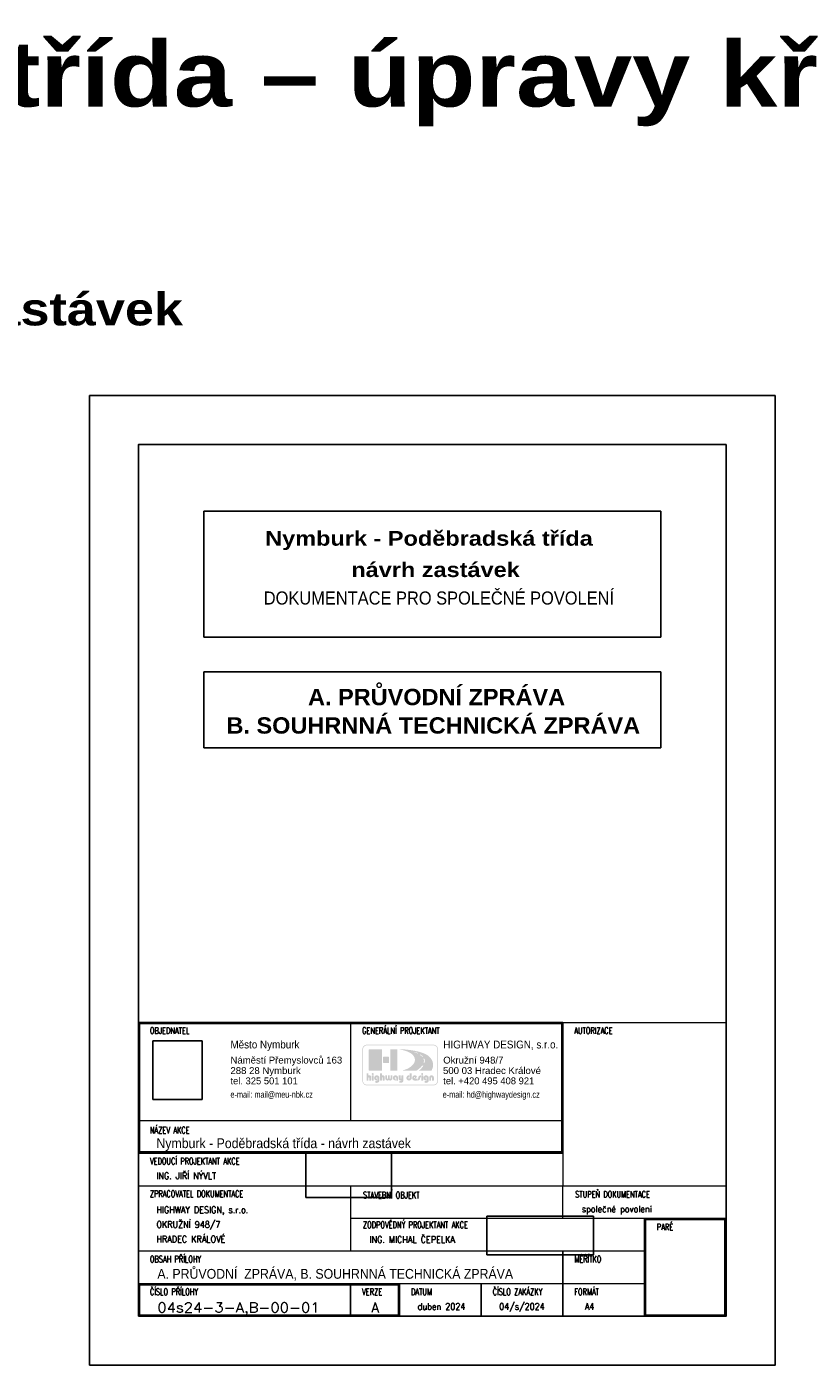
# Model space of a CAD drawing. Extents: x -698823 to -696424, y -1038555 to -1037403.
# Tile 6 of 42: x -698359 to -698118, y -1037813 to -1037403. Entities that reach past the tile are written whole.
import ezdxf
from ezdxf.enums import TextEntityAlignment as Align

# ---------------------------------------------------------------- set-up
doc = ezdxf.new("R2010")
doc.units = 0
doc.layers.add('0-podpis', color=5, linetype='Continuous')
doc.layers.add('0-ROZPISKA', color=7, linetype='Continuous')
doc.layers.add('0-silná', color=7, linetype='Continuous', lineweight=30)
doc.layers.add('0-slabá', color=7, linetype='Continuous', lineweight=9)
doc.styles.add('arial', font='arial.ttf')
doc.styles.add('arial black', font='txt')
doc.styles.add('TABULKA', font='romans.shx', dxfattribs={"width": 0.7})
picture_1 = doc.add_image_def('image1.gif', size_in_pixel=(421, 501))
picture_2 = doc.add_image_def('image2.pcx', size_in_pixel=(706, 377))
picture_3 = doc.add_image_def('image3.pcx', size_in_pixel=(1067, 389))

# ---------------------------------------------------------------- blocks, each defined once
blk = doc.blocks.new('Rozpiska-2020')
h = blk.add_hatch(color=1)
h.paths.add_polyline_path([(-93.3, 73.76), (-92.85, 73.76), (-92.83, 73.76), (-92.8, 73.75), (-92.79, 73.73), (-92.78, 73.7), (-92.78, 72.28), (-92.79, 72.25), (-92.8, 72.23), (-92.83, 72.21), (-92.85, 72.21), (-93.3, 72.21), (-93.32, 72.21), (-93.34, 72.23), (-93.36, 72.25), (-93.37, 72.28), (-93.37, 73.7), (-93.36, 73.73), (-93.34, 73.75), (-93.32, 73.76)], flags=0)
h.paths.add_polyline_path([(-90.41, 72.21), (-90.38, 72.22), (-90.36, 72.23), (-90.34, 72.25), (-90.34, 72.28), (-90.34, 73.11), (-90.33, 73.13), (-90.32, 73.15), (-90.31, 73.17), (-90.3, 73.19), (-90.28, 73.2), (-90.26, 73.21), (-90.24, 73.22), (-90.22, 73.23), (-90.19, 73.23), (-90.17, 73.22), (-90.15, 73.21), (-90.13, 73.19), (-90.12, 73.18), (-90.11, 73.15), (-90.1, 73.14), (-90.1, 73.11), (-90.1, 72.28), (-90.09, 72.25), (-90.07, 72.23), (-90.05, 72.22), (-90.03, 72.21), (-89.58, 72.21), (-89.56, 72.22), (-89.53, 72.23), (-89.52, 72.25), (-89.51, 72.28), (-89.51, 73.11), (-89.52, 73.19), (-89.53, 73.26), (-89.55, 73.33), (-89.57, 73.39), (-89.6, 73.46), (-89.64, 73.51), (-89.68, 73.57), (-89.73, 73.61), (-89.78, 73.66), (-89.84, 73.7), (-89.89, 73.73), (-89.95, 73.76), (-90.02, 73.78), (-90.08, 73.79), (-90.15, 73.8), (-90.22, 73.81), (-90.29, 73.8), (-90.35, 73.79), (-90.41, 73.78), (-90.48, 73.76), (-90.54, 73.73), (-90.6, 73.7), (-90.65, 73.66), (-90.7, 73.61), (-90.75, 73.57), (-90.79, 73.51), (-90.83, 73.46), (-90.86, 73.39), (-90.89, 73.33), (-90.9, 73.26), (-90.91, 73.19), (-90.92, 73.11), (-90.92, 72.28), (-90.91, 72.25), (-90.89, 72.23), (-90.87, 72.22), (-90.85, 72.21)], flags=0)
h.paths.add_polyline_path([(-91.81, 72.74), (-91.82, 72.76), (-91.83, 72.78), (-91.85, 72.79), (-91.88, 72.8), (-91.92, 72.8), (-91.96, 72.82), (-92, 72.83), (-92.03, 72.86), (-92.06, 72.89), (-92.08, 72.93), (-92.09, 72.97), (-92.1, 73.02), (-92.09, 73.06), (-92.08, 73.1), (-92.06, 73.13), (-92.03, 73.16), (-92, 73.19), (-91.96, 73.2), (-91.92, 73.22), (-91.87, 73.22), (-91.83, 73.22), (-91.78, 73.2), (-91.75, 73.19), (-91.72, 73.16), (-91.69, 73.13), (-91.68, 73.1), (-91.67, 73.06), (-91.67, 73.02), (-91.67, 72.34), (-91.67, 72.27), (-91.7, 72.2), (-91.73, 72.15), (-91.78, 72.11), (-91.84, 72.07), (-91.91, 72.04), (-91.98, 72.03), (-92.06, 72.02), (-92.08, 72.02), (-92.1, 72.03), (-92.13, 72.03), (-92.15, 72.03), (-92.18, 72.04), (-92.2, 72.04), (-92.23, 72.05), (-92.25, 72.05), (-92.28, 72.06), (-92.31, 72.05), (-92.32, 72.03), (-92.33, 72), (-92.33, 71.62), (-92.33, 71.59), (-92.31, 71.57), (-92.29, 71.55), (-92.26, 71.54), (-92.23, 71.53), (-92.19, 71.52), (-92.14, 71.51), (-92.1, 71.51), (-92.06, 71.5), (-92.02, 71.5), (-91.99, 71.5), (-91.96, 71.5), (-91.86, 71.5), (-91.77, 71.51), (-91.68, 71.53), (-91.59, 71.56), (-91.51, 71.59), (-91.44, 71.62), (-91.37, 71.67), (-91.31, 71.72), (-91.26, 71.77), (-91.21, 71.83), (-91.17, 71.89), (-91.14, 71.96), (-91.11, 72.03), (-91.09, 72.11), (-91.08, 72.19), (-91.07, 72.28), (-91.07, 73.02), (-91.08, 73.1), (-91.09, 73.18), (-91.11, 73.25), (-91.14, 73.33), (-91.17, 73.39), (-91.22, 73.46), (-91.26, 73.52), (-91.32, 73.58), (-91.37, 73.63), (-91.44, 73.67), (-91.5, 73.71), (-91.57, 73.75), (-91.65, 73.77), (-91.72, 73.79), (-91.8, 73.8), (-91.88, 73.81), (-91.95, 73.8), (-92.03, 73.79), (-92.1, 73.78), (-92.18, 73.75), (-92.25, 73.72), (-92.32, 73.68), (-92.38, 73.64), (-92.44, 73.58), (-92.49, 73.53), (-92.54, 73.47), (-92.58, 73.41), (-92.62, 73.34), (-92.65, 73.26), (-92.67, 73.18), (-92.68, 73.1), (-92.69, 73.02), (-92.68, 72.93), (-92.67, 72.85), (-92.65, 72.78), (-92.63, 72.7), (-92.59, 72.63), (-92.55, 72.56), (-92.5, 72.5), (-92.45, 72.45), (-92.39, 72.39), (-92.33, 72.35), (-92.27, 72.31), (-92.19, 72.27), (-92.12, 72.24), (-92.04, 72.23), (-91.96, 72.21), (-91.88, 72.21), (-91.85, 72.22), (-91.83, 72.23), (-91.82, 72.25), (-91.81, 72.28)], flags=0)
h.paths.add_polyline_path([(-93.37, 74.21), (-93.36, 74.15), (-93.35, 74.09), (-93.32, 74.04), (-93.28, 74), (-93.24, 73.96), (-93.19, 73.93), (-93.14, 73.92), (-93.07, 73.91), (-93.02, 73.92), (-92.96, 73.93), (-92.91, 73.96), (-92.87, 74), (-92.83, 74.04), (-92.8, 74.09), (-92.79, 74.15), (-92.78, 74.21), (-92.79, 74.26), (-92.8, 74.32), (-92.83, 74.37), (-92.87, 74.42), (-92.91, 74.45), (-92.96, 74.48), (-93.02, 74.49), (-93.07, 74.5), (-93.14, 74.49), (-93.19, 74.48), (-93.24, 74.45), (-93.28, 74.42), (-93.32, 74.37), (-93.35, 74.32), (-93.36, 74.26)], flags=0)
h.paths.add_polyline_path([(-93.8, 80.1), (-93.53, 80.12), (-93.49, 80.09), (-93.44, 80.06), (-93.4, 80.03), (-93.35, 79.99), (-93.3, 79.95), (-93.26, 79.91), (-93.21, 79.87), (-93.16, 79.83), (-93.11, 79.79), (-93.06, 79.75), (-93.01, 79.71), (-92.97, 79.67), (-92.93, 79.63), (-92.89, 79.59), (-92.85, 79.55), (-92.82, 79.51), (-93.1, 79.49), (-93.14, 79.53), (-93.17, 79.57), (-93.21, 79.61), (-93.25, 79.65), (-93.29, 79.69), (-93.33, 79.73), (-93.37, 79.77), (-93.42, 79.81), (-93.46, 79.85), (-93.51, 79.88), (-93.55, 79.92), (-93.6, 79.96), (-93.65, 79.99), (-93.7, 80.03), (-93.75, 80.06)], flags=0)
h.paths.add_polyline_path([(-92.7, 78.88), (-92.43, 78.9), (-92.37, 78.77), (-92.33, 78.63), (-92.3, 78.49), (-92.28, 78.34), (-92.27, 78.19), (-92.28, 78.03), (-92.29, 77.88), (-92.32, 77.73), (-92.63, 77.73), (-92.6, 77.87), (-92.58, 78.02), (-92.57, 78.16), (-92.57, 78.3), (-92.58, 78.45), (-92.61, 78.59), (-92.65, 78.74)], flags=0)
h.paths.add_polyline_path([(-102.75, 81.8), (-100.8, 81.8), (-100.78, 81.79), (-100.75, 81.79), (-100.73, 81.77), (-100.7, 81.76), (-100.69, 81.74), (-100.68, 81.71), (-100.67, 81.69), (-100.66, 81.66), (-100.66, 75.37), (-100.67, 75.35), (-100.68, 75.32), (-100.69, 75.3), (-100.7, 75.28), (-100.73, 75.26), (-100.75, 75.25), (-100.78, 75.24), (-100.8, 75.24), (-102.75, 75.24), (-102.78, 75.24), (-102.81, 75.25), (-102.83, 75.26), (-102.85, 75.28), (-102.87, 75.3), (-102.88, 75.32), (-102.89, 75.35), (-102.89, 75.37), (-102.89, 81.66), (-102.89, 81.69), (-102.88, 81.71), (-102.87, 81.74), (-102.85, 81.76), (-102.83, 81.77), (-102.81, 81.79), (-102.78, 81.79)], flags=0)
h.paths.add_polyline_path([(-97.03, 73.3), (-97.04, 73.28), (-97.05, 73.27), (-97.07, 73.25), (-97.1, 73.24), (-97.15, 73.24), (-97.2, 73.23), (-97.24, 73.2), (-97.27, 73.18), (-97.3, 73.14), (-97.32, 73.09), (-97.33, 73.04), (-97.34, 72.99), (-97.33, 72.95), (-97.32, 72.91), (-97.3, 72.88), (-97.27, 72.85), (-97.23, 72.83), (-97.19, 72.81), (-97.15, 72.8), (-97.1, 72.79), (-97.06, 72.8), (-97.02, 72.81), (-96.99, 72.83), (-96.96, 72.85), (-96.93, 72.88), (-96.91, 72.91), (-96.89, 72.95), (-96.89, 72.98), (-96.89, 74.33), (-96.88, 74.35), (-96.87, 74.37), (-96.85, 74.38), (-96.83, 74.39), (-96.37, 74.39), (-96.34, 74.38), (-96.33, 74.37), (-96.31, 74.35), (-96.31, 74.33), (-96.31, 72.98), (-96.31, 72.91), (-96.33, 72.83), (-96.34, 72.76), (-96.37, 72.69), (-96.41, 72.62), (-96.45, 72.56), (-96.5, 72.5), (-96.55, 72.44), (-96.6, 72.39), (-96.66, 72.35), (-96.73, 72.31), (-96.8, 72.27), (-96.87, 72.24), (-96.94, 72.23), (-97.02, 72.21), (-97.1, 72.21), (-97.17, 72.21), (-97.25, 72.22), (-97.32, 72.24), (-97.4, 72.27), (-97.47, 72.3), (-97.53, 72.33), (-97.6, 72.38), (-97.66, 72.43), (-97.72, 72.48), (-97.77, 72.54), (-97.81, 72.6), (-97.85, 72.68), (-97.88, 72.75), (-97.9, 72.82), (-97.92, 72.91), (-97.92, 72.99), (-97.92, 73.07), (-97.91, 73.15), (-97.89, 73.23), (-97.86, 73.3), (-97.83, 73.38), (-97.79, 73.44), (-97.75, 73.51), (-97.7, 73.57), (-97.64, 73.62), (-97.58, 73.67), (-97.51, 73.72), (-97.44, 73.75), (-97.36, 73.78), (-97.28, 73.8), (-97.19, 73.82), (-97.1, 73.82), (-97.07, 73.81), (-97.05, 73.8), (-97.04, 73.78), (-97.03, 73.76)], flags=0)
h.paths.add_polyline_path([(-101.2, 72.74), (-101.2, 72.76), (-101.22, 72.78), (-101.24, 72.79), (-101.26, 72.8), (-101.31, 72.8), (-101.35, 72.82), (-101.39, 72.83), (-101.42, 72.86), (-101.45, 72.89), (-101.47, 72.93), (-101.48, 72.97), (-101.48, 73.02), (-101.48, 73.06), (-101.47, 73.1), (-101.45, 73.13), (-101.42, 73.16), (-101.39, 73.19), (-101.35, 73.2), (-101.31, 73.22), (-101.26, 73.22), (-101.22, 73.22), (-101.18, 73.2), (-101.15, 73.19), (-101.12, 73.16), (-101.09, 73.13), (-101.07, 73.1), (-101.06, 73.06), (-101.05, 73.02), (-101.05, 72.28), (-101.05, 72.25), (-101.03, 72.23), (-101.01, 72.22), (-100.99, 72.21), (-100.52, 72.21), (-100.5, 72.22), (-100.48, 72.23), (-100.46, 72.25), (-100.46, 72.28), (-100.46, 73.02), (-100.46, 73.1), (-100.48, 73.18), (-100.5, 73.25), (-100.52, 73.33), (-100.56, 73.39), (-100.6, 73.46), (-100.65, 73.52), (-100.7, 73.58), (-100.76, 73.63), (-100.82, 73.67), (-100.89, 73.71), (-100.96, 73.75), (-101.03, 73.77), (-101.11, 73.79), (-101.18, 73.8), (-101.26, 73.81), (-101.34, 73.8), (-101.42, 73.79), (-101.49, 73.78), (-101.56, 73.75), (-101.63, 73.72), (-101.7, 73.68), (-101.76, 73.64), (-101.82, 73.58), (-101.88, 73.53), (-101.92, 73.47), (-101.97, 73.41), (-102, 73.34), (-102.03, 73.26), (-102.05, 73.18), (-102.07, 73.1), (-102.07, 73.02), (-102.07, 72.93), (-102.05, 72.85), (-102.03, 72.78), (-102.01, 72.7), (-101.97, 72.63), (-101.93, 72.56), (-101.89, 72.5), (-101.84, 72.45), (-101.78, 72.39), (-101.72, 72.35), (-101.65, 72.31), (-101.58, 72.27), (-101.51, 72.24), (-101.43, 72.23), (-101.34, 72.21), (-101.26, 72.21), (-101.24, 72.22), (-101.22, 72.23), (-101.2, 72.25), (-101.2, 72.28)], flags=0)
h.paths.add_polyline_path([(-102.21, 73.71), (-102.22, 73.73), (-102.23, 73.75), (-102.25, 73.76), (-102.27, 73.76), (-102.7, 73.76), (-102.72, 73.76), (-102.74, 73.75), (-102.75, 73.73), (-102.76, 73.71), (-102.76, 72.89), (-102.76, 72.87), (-102.77, 72.84), (-102.79, 72.82), (-102.8, 72.8), (-102.82, 72.79), (-102.85, 72.77), (-102.87, 72.77), (-102.9, 72.76), (-102.92, 72.77), (-102.95, 72.77), (-102.97, 72.79), (-102.99, 72.8), (-103.01, 72.82), (-103.03, 72.84), (-103.03, 72.87), (-103.04, 72.89), (-103.04, 73.71), (-103.04, 73.73), (-103.05, 73.75), (-103.08, 73.76), (-103.1, 73.76), (-103.52, 73.76), (-103.54, 73.76), (-103.56, 73.75), (-103.58, 73.73), (-103.58, 73.71), (-103.58, 72.89), (-103.59, 72.87), (-103.59, 72.84), (-103.6, 72.82), (-103.62, 72.8), (-103.64, 72.79), (-103.67, 72.77), (-103.69, 72.77), (-103.72, 72.76), (-103.75, 72.77), (-103.77, 72.77), (-103.8, 72.79), (-103.82, 72.8), (-103.83, 72.82), (-103.85, 72.84), (-103.85, 72.87), (-103.86, 72.89), (-103.86, 73.71), (-103.86, 73.73), (-103.88, 73.75), (-103.9, 73.76), (-103.92, 73.76), (-104.35, 73.76), (-104.37, 73.76), (-104.39, 73.75), (-104.4, 73.73), (-104.41, 73.71), (-104.41, 72.89), (-104.41, 72.82), (-104.4, 72.75), (-104.37, 72.68), (-104.35, 72.62), (-104.32, 72.56), (-104.28, 72.5), (-104.24, 72.45), (-104.19, 72.4), (-104.14, 72.36), (-104.09, 72.32), (-104.03, 72.29), (-103.97, 72.26), (-103.91, 72.24), (-103.85, 72.22), (-103.78, 72.21), (-103.72, 72.21), (-103.67, 72.21), (-103.61, 72.22), (-103.55, 72.23), (-103.49, 72.25), (-103.44, 72.27), (-103.39, 72.29), (-103.34, 72.32), (-103.31, 72.35), (-103.27, 72.32), (-103.23, 72.29), (-103.18, 72.27), (-103.13, 72.25), (-103.07, 72.23), (-103.01, 72.22), (-102.95, 72.21), (-102.9, 72.21), (-102.83, 72.21), (-102.77, 72.22), (-102.71, 72.23), (-102.64, 72.26), (-102.59, 72.28), (-102.53, 72.31), (-102.48, 72.35), (-102.43, 72.39), (-102.38, 72.43), (-102.34, 72.49), (-102.3, 72.54), (-102.27, 72.6), (-102.25, 72.67), (-102.22, 72.74), (-102.21, 72.82), (-102.21, 72.89)], flags=0)
h.paths.add_polyline_path([(-99.44, 73.71), (-99.44, 72.89), (-99.45, 72.87), (-99.45, 72.85), (-99.46, 72.83), (-99.47, 72.81), (-99.49, 72.8), (-99.51, 72.79), (-99.53, 72.79), (-99.55, 72.78), (-99.58, 72.79), (-99.6, 72.79), (-99.62, 72.8), (-99.64, 72.81), (-99.65, 72.83), (-99.66, 72.85), (-99.67, 72.87), (-99.67, 72.89), (-99.67, 73.71), (-99.68, 73.73), (-99.69, 73.75), (-99.71, 73.76), (-99.73, 73.76), (-100.2, 73.76), (-100.23, 73.76), (-100.24, 73.75), (-100.26, 73.73), (-100.27, 73.71), (-100.27, 72.78), (-100.26, 72.71), (-100.25, 72.64), (-100.24, 72.58), (-100.22, 72.52), (-100.19, 72.47), (-100.16, 72.42), (-100.12, 72.38), (-100.08, 72.34), (-100.04, 72.31), (-99.99, 72.28), (-99.95, 72.26), (-99.89, 72.24), (-99.84, 72.23), (-99.78, 72.22), (-99.73, 72.21), (-99.67, 72.21), (-99.51, 72.21), (-99.5, 72.21), (-99.49, 72.2), (-99.49, 72.19), (-99.49, 72.17), (-99.49, 72.14), (-99.5, 72.11), (-99.53, 72.09), (-99.56, 72.06), (-99.59, 72.04), (-99.63, 72.03), (-99.68, 72.02), (-99.72, 72.02), (-100.01, 72.02), (-100.03, 72.01), (-100.05, 72), (-100.07, 71.97), (-100.08, 71.95), (-100.08, 71.62), (-100.07, 71.59), (-100.05, 71.57), (-100.03, 71.55), (-100.01, 71.55), (-99.49, 71.55), (-99.43, 71.55), (-99.38, 71.56), (-99.32, 71.58), (-99.27, 71.6), (-99.21, 71.63), (-99.16, 71.66), (-99.11, 71.7), (-99.07, 71.75), (-99.02, 71.8), (-98.98, 71.86), (-98.95, 71.91), (-98.91, 71.98), (-98.89, 72.05), (-98.87, 72.12), (-98.86, 72.2), (-98.86, 72.28), (-98.86, 73.71), (-98.86, 73.73), (-98.87, 73.75), (-98.9, 73.76), (-98.92, 73.76), (-99.38, 73.76), (-99.4, 73.76), (-99.42, 73.75), (-99.44, 73.73)], flags=0)
h.paths.add_polyline_path([(-94.7, 72.28), (-94.7, 72.72), (-94.71, 72.74), (-94.72, 72.77), (-94.75, 72.78), (-94.77, 72.79), (-95.12, 72.79), (-95.14, 72.79), (-95.15, 72.8), (-95.16, 72.82), (-95.14, 72.84), (-94.71, 73.36), (-94.69, 73.39), (-94.68, 73.42), (-94.69, 73.44), (-94.7, 73.46), (-94.73, 73.5), (-94.76, 73.53), (-94.79, 73.57), (-94.82, 73.6), (-94.86, 73.63), (-94.89, 73.66), (-94.93, 73.69), (-94.98, 73.71), (-95.01, 73.73), (-95.06, 73.75), (-95.1, 73.77), (-95.15, 73.78), (-95.19, 73.79), (-95.24, 73.8), (-95.29, 73.81), (-95.33, 73.81), (-95.42, 73.8), (-95.5, 73.79), (-95.58, 73.77), (-95.65, 73.75), (-95.73, 73.71), (-95.79, 73.67), (-95.86, 73.62), (-95.92, 73.57), (-95.97, 73.52), (-96.02, 73.45), (-96.06, 73.38), (-96.1, 73.31), (-96.12, 73.24), (-96.14, 73.15), (-96.15, 73.07), (-96.15, 72.98), (-96.15, 72.91), (-96.14, 72.83), (-96.11, 72.76), (-96.09, 72.69), (-96.05, 72.62), (-96.01, 72.55), (-95.97, 72.5), (-95.92, 72.44), (-95.86, 72.39), (-95.8, 72.34), (-95.74, 72.31), (-95.67, 72.27), (-95.59, 72.24), (-95.51, 72.22), (-95.44, 72.21), (-95.35, 72.21), (-94.77, 72.21), (-94.75, 72.22), (-94.72, 72.23), (-94.71, 72.25)], flags=0)
h.paths.add_polyline_path([(-95.49, 72.88), (-95.24, 73.18), (-95.23, 73.19), (-95.23, 73.21), (-95.23, 73.22), (-95.25, 73.23), (-95.26, 73.24), (-95.27, 73.24), (-95.28, 73.25), (-95.3, 73.25), (-95.31, 73.26), (-95.33, 73.26), (-95.34, 73.26), (-95.36, 73.26), (-95.4, 73.26), (-95.45, 73.24), (-95.49, 73.22), (-95.52, 73.19), (-95.55, 73.16), (-95.57, 73.12), (-95.59, 73.07), (-95.59, 73.02), (-95.59, 72.99), (-95.58, 72.96), (-95.56, 72.92), (-95.55, 72.89), (-95.53, 72.88), (-95.51, 72.88), (-95.5, 72.88)], flags=0)
h.paths.add_polyline_path([(-104.93, 79.47), (-103.35, 79.47), (-103.32, 79.47), (-103.3, 79.46), (-103.27, 79.45), (-103.25, 79.43), (-103.24, 79.41), (-103.22, 79.39), (-103.22, 79.36), (-103.21, 79.33), (-103.21, 77.73), (-103.22, 77.7), (-103.22, 77.67), (-103.24, 77.65), (-103.25, 77.62), (-103.27, 77.61), (-103.3, 77.6), (-103.32, 77.59), (-103.35, 77.59), (-104.93, 77.59), (-104.96, 77.59), (-104.99, 77.6), (-105.01, 77.61), (-105.03, 77.62), (-105.05, 77.65), (-105.06, 77.67), (-105.07, 77.7), (-105.07, 77.73), (-105.07, 79.33), (-105.07, 79.36), (-105.06, 79.39), (-105.05, 79.41), (-105.03, 79.43), (-105.01, 79.45), (-104.99, 79.46), (-104.96, 79.47)], flags=0)
h.paths.add_polyline_path([(-95.68, 80.95), (-95.48, 80.99), (-95.41, 80.97), (-95.34, 80.96), (-95.27, 80.93), (-95.2, 80.91), (-95.12, 80.89), (-95.05, 80.87), (-94.97, 80.84), (-94.89, 80.81), (-94.82, 80.78), (-94.74, 80.75), (-94.66, 80.72), (-94.59, 80.69), (-94.51, 80.66), (-94.44, 80.63), (-94.37, 80.59), (-94.3, 80.55), (-94.58, 80.53), (-94.65, 80.56), (-94.72, 80.59), (-94.79, 80.63), (-94.86, 80.65), (-94.93, 80.69), (-95, 80.72), (-95.08, 80.74), (-95.15, 80.77), (-95.22, 80.8), (-95.29, 80.82), (-95.36, 80.85), (-95.43, 80.87), (-95.5, 80.89), (-95.56, 80.91), (-95.62, 80.93)], flags=0)
h.paths.add_polyline_path([(-106.93, 72.74), (-106.93, 72.76), (-106.95, 72.78), (-106.97, 72.79), (-106.99, 72.8), (-107.04, 72.8), (-107.08, 72.82), (-107.12, 72.83), (-107.15, 72.86), (-107.18, 72.89), (-107.19, 72.93), (-107.21, 72.97), (-107.21, 73.02), (-107.21, 73.06), (-107.19, 73.1), (-107.18, 73.13), (-107.15, 73.16), (-107.12, 73.19), (-107.08, 73.2), (-107.04, 73.22), (-106.99, 73.22), (-106.94, 73.22), (-106.9, 73.2), (-106.86, 73.19), (-106.84, 73.16), (-106.81, 73.13), (-106.8, 73.1), (-106.79, 73.06), (-106.78, 73.02), (-106.78, 72.34), (-106.79, 72.27), (-106.81, 72.2), (-106.85, 72.15), (-106.9, 72.11), (-106.95, 72.07), (-107.02, 72.04), (-107.09, 72.03), (-107.18, 72.02), (-107.19, 72.02), (-107.22, 72.03), (-107.24, 72.03), (-107.27, 72.03), (-107.29, 72.04), (-107.32, 72.04), (-107.34, 72.05), (-107.36, 72.05), (-107.4, 72.06), (-107.42, 72.05), (-107.44, 72.03), (-107.45, 72), (-107.45, 71.62), (-107.44, 71.59), (-107.42, 71.57), (-107.4, 71.55), (-107.37, 71.54), (-107.34, 71.53), (-107.3, 71.52), (-107.26, 71.51), (-107.21, 71.51), (-107.17, 71.5), (-107.13, 71.5), (-107.1, 71.5), (-107.07, 71.5), (-106.98, 71.5), (-106.88, 71.51), (-106.79, 71.53), (-106.71, 71.56), (-106.63, 71.59), (-106.56, 71.62), (-106.49, 71.67), (-106.43, 71.72), (-106.38, 71.77), (-106.33, 71.83), (-106.29, 71.89), (-106.25, 71.96), (-106.22, 72.03), (-106.2, 72.11), (-106.19, 72.19), (-106.19, 72.28), (-106.19, 73.02), (-106.19, 73.1), (-106.21, 73.18), (-106.23, 73.25), (-106.25, 73.33), (-106.29, 73.39), (-106.33, 73.46), (-106.38, 73.52), (-106.43, 73.58), (-106.49, 73.63), (-106.55, 73.67), (-106.62, 73.71), (-106.69, 73.75), (-106.76, 73.77), (-106.84, 73.79), (-106.91, 73.8), (-106.99, 73.81), (-107.07, 73.8), (-107.15, 73.79), (-107.22, 73.78), (-107.3, 73.75), (-107.36, 73.72), (-107.43, 73.68), (-107.49, 73.64), (-107.55, 73.58), (-107.6, 73.53), (-107.65, 73.47), (-107.69, 73.41), (-107.73, 73.34), (-107.76, 73.26), (-107.78, 73.18), (-107.8, 73.1), (-107.8, 73.02), (-107.8, 72.93), (-107.78, 72.85), (-107.76, 72.78), (-107.74, 72.7), (-107.7, 72.63), (-107.66, 72.56), (-107.62, 72.5), (-107.57, 72.45), (-107.51, 72.39), (-107.45, 72.35), (-107.38, 72.31), (-107.31, 72.27), (-107.23, 72.24), (-107.16, 72.23), (-107.08, 72.21), (-106.99, 72.21), (-106.97, 72.22), (-106.95, 72.23), (-106.93, 72.25), (-106.93, 72.28)], flags=0)
h.paths.add_polyline_path([(-108.46, 73.76), (-108.01, 73.76), (-107.99, 73.76), (-107.97, 73.75), (-107.95, 73.73), (-107.95, 73.7), (-107.95, 72.28), (-107.95, 72.25), (-107.97, 72.23), (-107.99, 72.21), (-108.01, 72.21), (-108.46, 72.21), (-108.49, 72.21), (-108.51, 72.23), (-108.52, 72.25), (-108.53, 72.28), (-108.53, 73.7), (-108.52, 73.73), (-108.51, 73.75), (-108.49, 73.76)], flags=0)
h.paths.add_polyline_path([(-109.62, 72.21), (-109.6, 72.22), (-109.57, 72.23), (-109.56, 72.25), (-109.55, 72.28), (-109.55, 73.08), (-109.55, 73.1), (-109.54, 73.12), (-109.53, 73.14), (-109.52, 73.15), (-109.5, 73.17), (-109.48, 73.18), (-109.46, 73.19), (-109.44, 73.19), (-109.42, 73.19), (-109.4, 73.18), (-109.38, 73.17), (-109.36, 73.15), (-109.34, 73.14), (-109.33, 73.12), (-109.33, 73.1), (-109.32, 73.08), (-109.32, 72.28), (-109.32, 72.25), (-109.3, 72.23), (-109.28, 72.22), (-109.25, 72.21), (-108.79, 72.21), (-108.77, 72.22), (-108.75, 72.23), (-108.73, 72.25), (-108.73, 72.28), (-108.73, 73.19), (-108.74, 73.33), (-108.77, 73.46), (-108.81, 73.56), (-108.87, 73.65), (-108.95, 73.72), (-109.04, 73.77), (-109.14, 73.8), (-109.25, 73.81), (-109.49, 73.81), (-109.51, 73.81), (-109.53, 73.83), (-109.54, 73.85), (-109.55, 73.88), (-109.55, 74.32), (-109.56, 74.35), (-109.57, 74.37), (-109.6, 74.38), (-109.62, 74.39), (-110.06, 74.39), (-110.09, 74.38), (-110.11, 74.37), (-110.12, 74.35), (-110.13, 74.32), (-110.13, 72.28), (-110.12, 72.25), (-110.11, 72.23), (-110.08, 72.22), (-110.06, 72.21)], flags=0)
h.paths.add_polyline_path([(-108.53, 74.21), (-108.52, 74.15), (-108.51, 74.09), (-108.48, 74.04), (-108.45, 74), (-108.4, 73.96), (-108.36, 73.93), (-108.3, 73.92), (-108.24, 73.91), (-108.18, 73.92), (-108.13, 73.93), (-108.08, 73.96), (-108.03, 74), (-107.99, 74.04), (-107.96, 74.09), (-107.95, 74.15), (-107.94, 74.21), (-107.95, 74.26), (-107.97, 74.32), (-107.99, 74.37), (-108.03, 74.42), (-108.08, 74.45), (-108.13, 74.48), (-108.18, 74.49), (-108.24, 74.5), (-108.3, 74.49), (-108.36, 74.48), (-108.4, 74.45), (-108.45, 74.42), (-108.48, 74.37), (-108.51, 74.32), (-108.52, 74.26)], flags=0)
h.paths.add_polyline_path([(-109.3, 81.8), (-105.5, 81.8), (-105.47, 81.79), (-105.44, 81.79), (-105.42, 81.77), (-105.4, 81.76), (-105.38, 81.74), (-105.37, 81.71), (-105.37, 81.69), (-105.36, 81.66), (-105.36, 75.37), (-105.37, 75.35), (-105.37, 75.32), (-105.38, 75.3), (-105.4, 75.28), (-105.42, 75.26), (-105.44, 75.25), (-105.47, 75.24), (-105.5, 75.24), (-109.3, 75.24), (-109.33, 75.24), (-109.35, 75.25), (-109.38, 75.26), (-109.4, 75.28), (-109.41, 75.3), (-109.43, 75.32), (-109.43, 75.35), (-109.44, 75.37), (-109.44, 81.66), (-109.43, 81.69), (-109.43, 81.71), (-109.41, 81.74), (-109.4, 81.76), (-109.38, 81.77), (-109.35, 81.79), (-109.33, 81.79)], flags=0)
h.paths.add_polyline_path([(-105.49, 72.21), (-105.47, 72.22), (-105.44, 72.23), (-105.43, 72.25), (-105.42, 72.28), (-105.42, 73.08), (-105.42, 73.1), (-105.41, 73.12), (-105.4, 73.14), (-105.38, 73.15), (-105.37, 73.17), (-105.35, 73.18), (-105.33, 73.19), (-105.31, 73.19), (-105.29, 73.19), (-105.26, 73.18), (-105.25, 73.17), (-105.23, 73.15), (-105.21, 73.14), (-105.2, 73.12), (-105.19, 73.1), (-105.19, 73.08), (-105.19, 72.28), (-105.18, 72.25), (-105.16, 72.23), (-105.14, 72.22), (-105.12, 72.21), (-104.66, 72.21), (-104.64, 72.22), (-104.61, 72.23), (-104.6, 72.25), (-104.59, 72.28), (-104.59, 73.19), (-104.6, 73.33), (-104.63, 73.46), (-104.68, 73.56), (-104.74, 73.65), (-104.82, 73.72), (-104.91, 73.77), (-105.01, 73.8), (-105.12, 73.81), (-105.35, 73.81), (-105.38, 73.81), (-105.4, 73.83), (-105.41, 73.85), (-105.42, 73.88), (-105.42, 74.32), (-105.43, 74.35), (-105.44, 74.37), (-105.47, 74.38), (-105.49, 74.39), (-105.93, 74.39), (-105.95, 74.38), (-105.98, 74.37), (-105.99, 74.35), (-106, 74.32), (-106, 72.28), (-105.99, 72.25), (-105.97, 72.23), (-105.95, 72.22), (-105.93, 72.21)], flags=0)
h.paths.add_polyline_path([(-110.03, 82.97), (-89.62, 82.97), (-89.49, 82.97), (-89.38, 82.95), (-89.27, 82.92), (-89.16, 82.88), (-89.06, 82.83), (-88.96, 82.77), (-88.87, 82.7), (-88.78, 82.63), (-88.71, 82.54), (-88.64, 82.45), (-88.58, 82.36), (-88.53, 82.25), (-88.49, 82.15), (-88.46, 82.03), (-88.45, 81.92), (-88.44, 81.8), (-88.44, 72.1), (-88.45, 71.98), (-88.46, 71.86), (-88.49, 71.75), (-88.53, 71.64), (-88.58, 71.54), (-88.64, 71.44), (-88.71, 71.35), (-88.78, 71.27), (-88.87, 71.2), (-88.96, 71.13), (-89.06, 71.07), (-89.16, 71.02), (-89.27, 70.98), (-89.38, 70.95), (-89.49, 70.93), (-89.62, 70.93), (-110.03, 70.93), (-110.15, 70.93), (-110.26, 70.95), (-110.38, 70.98), (-110.49, 71.02), (-110.59, 71.07), (-110.68, 71.13), (-110.78, 71.2), (-110.86, 71.27), (-110.94, 71.35), (-111, 71.44), (-111.06, 71.54), (-111.11, 71.64), (-111.15, 71.75), (-111.18, 71.86), (-111.2, 71.98), (-111.21, 72.1), (-111.21, 81.8), (-111.2, 81.92), (-111.18, 82.03), (-111.15, 82.15), (-111.11, 82.25), (-111.06, 82.36), (-111, 82.45), (-110.94, 82.54), (-110.86, 82.63), (-110.78, 82.7), (-110.68, 82.77), (-110.59, 82.83), (-110.49, 82.88), (-110.38, 82.92), (-110.26, 82.95), (-110.15, 82.97)], flags=16)
h.paths.add_polyline_path([(-110.03, 83.17), (-89.62, 83.17), (-89.48, 83.16), (-89.34, 83.14), (-89.21, 83.11), (-89.08, 83.06), (-88.96, 83), (-88.85, 82.93), (-88.74, 82.85), (-88.65, 82.77), (-88.56, 82.67), (-88.48, 82.56), (-88.41, 82.45), (-88.35, 82.33), (-88.31, 82.21), (-88.27, 82.07), (-88.25, 81.94), (-88.24, 81.8), (-88.24, 72.1), (-88.25, 71.96), (-88.27, 71.82), (-88.31, 71.69), (-88.35, 71.57), (-88.41, 71.45), (-88.48, 71.34), (-88.56, 71.23), (-88.65, 71.13), (-88.74, 71.04), (-88.85, 70.96), (-88.96, 70.9), (-89.08, 70.84), (-89.21, 70.79), (-89.34, 70.76), (-89.48, 70.74), (-89.62, 70.73), (-110.03, 70.73), (-110.17, 70.74), (-110.3, 70.76), (-110.44, 70.79), (-110.56, 70.84), (-110.68, 70.9), (-110.79, 70.96), (-110.9, 71.04), (-111, 71.13), (-111.08, 71.23), (-111.16, 71.34), (-111.23, 71.45), (-111.29, 71.57), (-111.34, 71.69), (-111.37, 71.82), (-111.39, 71.96), (-111.4, 72.1), (-111.4, 81.8), (-111.39, 81.94), (-111.37, 82.07), (-111.34, 82.21), (-111.29, 82.33), (-111.23, 82.45), (-111.16, 82.56), (-111.08, 82.67), (-111, 82.77), (-110.9, 82.85), (-110.79, 82.93), (-110.68, 83), (-110.56, 83.06), (-110.44, 83.11), (-110.3, 83.14), (-110.17, 83.16)])
h.paths.add_polyline_path([(-94.07, 75.24), (-94, 75.31), (-93.92, 75.38), (-93.83, 75.46), (-93.75, 75.54), (-93.66, 75.63), (-93.56, 75.72), (-93.47, 75.82), (-93.38, 75.91), (-93.28, 76.01), (-93.19, 76.12), (-93.1, 76.22), (-93.01, 76.33), (-92.93, 76.44), (-92.85, 76.56), (-92.77, 76.67), (-92.7, 76.79), (-93.09, 76.79), (-93.19, 76.65), (-93.29, 76.53), (-93.4, 76.41), (-93.51, 76.29), (-93.62, 76.18), (-93.73, 76.08), (-93.84, 75.98), (-93.95, 75.89), (-94.07, 75.79), (-94.18, 75.71), (-94.29, 75.62), (-94.39, 75.54), (-94.5, 75.46), (-94.6, 75.38), (-94.7, 75.31), (-94.79, 75.24), (-98.89, 75.24), (-98.92, 75.24), (-98.95, 75.26), (-98.96, 75.28), (-98.97, 75.3), (-98.97, 75.32), (-98.96, 75.35), (-98.94, 75.36), (-98.91, 75.37), (-98.73, 75.42), (-98.56, 75.46), (-98.39, 75.52), (-98.22, 75.58), (-98.05, 75.64), (-97.89, 75.7), (-97.72, 75.77), (-97.56, 75.85), (-97.41, 75.92), (-97.25, 76.01), (-97.11, 76.09), (-96.96, 76.18), (-96.82, 76.27), (-96.68, 76.37), (-96.55, 76.47), (-96.42, 76.57), (-96.3, 76.67), (-96.19, 76.78), (-96.08, 76.89), (-95.97, 77), (-95.88, 77.11), (-95.79, 77.23), (-95.71, 77.35), (-95.63, 77.47), (-95.56, 77.59), (-95.5, 77.71), (-95.45, 77.84), (-95.41, 77.96), (-95.37, 78.09), (-95.35, 78.21), (-95.33, 78.34), (-95.32, 78.47), (-95.33, 78.7), (-95.36, 78.91), (-95.42, 79.12), (-95.49, 79.32), (-95.58, 79.51), (-95.69, 79.69), (-95.81, 79.86), (-95.95, 80.01), (-96.1, 80.17), (-96.26, 80.31), (-96.43, 80.44), (-96.61, 80.57), (-96.79, 80.69), (-96.99, 80.8), (-97.19, 80.9), (-97.39, 80.99), (-97.59, 81.08), (-97.79, 81.16), (-97.99, 81.24), (-98.2, 81.3), (-98.39, 81.36), (-98.58, 81.42), (-98.77, 81.47), (-98.95, 81.51), (-99.11, 81.55), (-99.27, 81.57), (-99.42, 81.6), (-99.55, 81.62), (-99.67, 81.64), (-99.77, 81.65), (-99.85, 81.65), (-99.92, 81.66), (-99.95, 81.66), (-99.97, 81.68), (-99.99, 81.7), (-99.99, 81.73), (-99.99, 81.75), (-99.97, 81.78), (-99.95, 81.79), (-99.92, 81.8), (-99.81, 81.8), (-99.66, 81.79), (-99.48, 81.79), (-99.28, 81.78), (-99.05, 81.76), (-98.81, 81.75), (-98.54, 81.73), (-98.25, 81.71), (-97.95, 81.68), (-97.63, 81.65), (-97.29, 81.61), (-96.95, 81.57), (-96.6, 81.52), (-96.23, 81.46), (-95.87, 81.41), (-95.5, 81.34), (-95.12, 81.27), (-94.75, 81.18), (-94.38, 81.1), (-94.01, 81), (-93.65, 80.9), (-93.29, 80.78), (-92.95, 80.67), (-92.61, 80.54), (-92.29, 80.4), (-91.99, 80.25), (-91.69, 80.09), (-91.42, 79.92), (-91.17, 79.75), (-90.94, 79.56), (-90.74, 79.36), (-90.56, 79.15), (-90.36, 78.88), (-90.2, 78.61), (-90.06, 78.34), (-89.94, 78.08), (-89.86, 77.83), (-89.8, 77.59), (-89.76, 77.34), (-89.74, 77.1), (-89.74, 76.87), (-89.76, 76.63), (-89.8, 76.41), (-89.85, 76.18), (-89.93, 75.96), (-90.01, 75.74), (-90.1, 75.52), (-90.21, 75.31), (-90.22, 75.28), (-90.24, 75.26), (-90.26, 75.25), (-90.28, 75.24)], flags=0)
h.paths.add_polyline_path([(-94.57, 72.28), (-94.56, 72.25), (-94.55, 72.23), (-94.53, 72.22), (-94.5, 72.21), (-94.46, 72.21), (-94.39, 72.21), (-94.32, 72.22), (-94.25, 72.24), (-94.18, 72.26), (-94.12, 72.29), (-94.06, 72.33), (-94, 72.37), (-93.94, 72.42), (-93.89, 72.47), (-93.85, 72.52), (-93.81, 72.59), (-93.78, 72.65), (-93.75, 72.72), (-93.73, 72.8), (-93.72, 72.87), (-93.72, 72.96), (-93.72, 73.02), (-93.71, 73.05), (-93.7, 73.08), (-93.69, 73.11), (-93.67, 73.13), (-93.64, 73.15), (-93.61, 73.16), (-93.58, 73.18), (-93.55, 73.18), (-93.53, 73.19), (-93.51, 73.2), (-93.49, 73.22), (-93.49, 73.24), (-93.49, 73.71), (-93.49, 73.73), (-93.51, 73.75), (-93.53, 73.76), (-93.55, 73.76), (-93.63, 73.76), (-93.71, 73.75), (-93.78, 73.74), (-93.85, 73.71), (-93.92, 73.68), (-93.98, 73.64), (-94.04, 73.59), (-94.09, 73.54), (-94.14, 73.49), (-94.18, 73.43), (-94.22, 73.37), (-94.25, 73.3), (-94.27, 73.23), (-94.29, 73.16), (-94.3, 73.09), (-94.3, 73.02), (-94.3, 72.96), (-94.31, 72.92), (-94.31, 72.89), (-94.33, 72.87), (-94.35, 72.84), (-94.37, 72.82), (-94.39, 72.81), (-94.43, 72.79), (-94.46, 72.79), (-94.5, 72.79), (-94.53, 72.78), (-94.55, 72.77), (-94.56, 72.74), (-94.57, 72.72)], flags=0)
for p, q in [((-180, 90), (-50, 90)), ((-25, 0), (-25, 30)), ((-50, 20), (-50, 0)), ((-115, 0), (-115, 10)), ((-100, 10), (-100, 0)), ((-75, 10), (-75, 0))]:
    blk.add_line(p, q)
at = {"const_width": 0.6}
for points in [[(-179.7, 89.7), (-50.3, 89.7), (-50.3, 50.3), (-179.7, 50.3)], [(-24.7, 29.7), (-0.3, 29.7), (-0.3, 0.3), (-24.7, 0.3)], [(-179.7, 9.7), (-100.3, 9.7), (-100.3, 0.3), (-179.7, 0.3)]]:
    blk.add_lwpolyline(points, close=True, dxfattribs=at)
at = {"layer": '0-slabá'}
for p, q in [((-180, 90), (0, 90)), ((-180, 0), (-180, 90)), ((-115, 90), (-115, 60)), ((-50, 90), (-50, 40)), ((0, 90), (0, 0)), ((-180, 60), (-50, 60)), ((-180, 50), (-50, 50)), ((-180, 40), (-25, 40)), ((-115, 40), (-115, 20)), ((-50, 30), (-50, 40)), ((-25, 40), (0, 40)), ((-115, 30), (0, 30)), ((-115, 30), (0, 30)), ((-180, 20), (-25, 20)), ((-180, 10), (-25, 10)), ((-180, 0), (0, 0))]:
    blk.add_line(p, q, dxfattribs=at)
at = {"style": 'arial'}
for s, height, width, p in [('Město Nymburk', 2.4, 0.9, (-151.82, 82.04)), ('HIGHWAY DESIGN, s.r.o.', 2.4, 0.9, (-86.6, 82.04)), ('tel. 325 501 101', 2.1, 0.98, (-151.82, 71.06)), ('tel. +420 495 408 921', 2.1, 0.98, (-86.64, 71.06)), ('e-mail: mail@meu-nbk.cz  ', 2, 0.8, (-151.82, 66.93)), ('e-mail: hd@highwaydesign.cz', 2, 0.8, (-86.8, 66.93))]:
    blk.add_text(s, height=height, dxfattribs=dict(at, width=width)).set_placement(p)
for s, p in [('Náměstí Přemyslovců 163', (-151.82, 77.41)), ('Okružní 948/7', (-86.64, 77.41)), ('288 28 Nymburk', (-151.82, 74.2)), ('500 03 Hradec Králové', (-86.71, 74.2))]:
    blk.add_text(s, height=2.1, dxfattribs=at).set_placement(p)
at = {"layer": '0-silná', "color": 0, "linetype": 'ByBlock', "style": 'arial', "width": 0.9}
for tag, p in [('NÁZEV_AKCE', (-174.5, 51.5)), ('OBSAH_PŘÍLOHY', (-174.21, 11.49))]:
    blk.add_attdef(tag, p, '', height=3, dxfattribs=at)
at = {"layer": '0-silná', "style": 'TABULKA', "width": 0.9}
for tag, p in [('VEDOUCÍ_PROJEKTANT_AKCE', (-174.5, 42)), ('JMENO_ZPRACOVATELE_PROFESE', (-174.5, 31.62)), ('STAVEBNI_OBJEKT', (-109.21, 31.62)), ('STUPEŇ', (-44.21, 31.85)), ('ADRESA_PROFESE_1', (-174.5, 27.12)), ('ADRESA_PROFESE_2', (-174.5, 22.62)), ('ZODPOVĚDNÝ_PROJEKTANT_AKCE', (-109.21, 22.5)), ('MERITKO', (-44.5, 12)), ('ČÍSLO_ZAKÁZKY', (-69.5, 2)), ('DATUM', (-94.5, 2)), ('FORMAT', (-44.5, 2))]:
    blk.add_attdef(tag, p, '', height=2, dxfattribs=at)
at = {"layer": '0-silná', "color": 0, "linetype": 'ByBlock', "style": 'TABULKA', "width": 1.27884}
blk.add_attdef('CISLO_PRILOHY', text='', height=3, dxfattribs=at).set_placement((-174.21, 1.2), (-124.51, 1.2), align=Align.FIT)
at = {"layer": '0-silná', "color": 0, "linetype": 'ByBlock', "style": 'TABULKA', "width": 1}
blk.add_attdef('ISS', text='', height=3, dxfattribs=at).set_placement((-107.5, 1.2), align=Align.CENTER)
at = {"layer": '0-slabá', "style": 'TABULKA', "width": 0.7}
for s, p in [('OBJEDNATEL', (-176.5, 86.5)), ('GENERÁLNÍ PROJEKTANT', (-111.5, 86.5)), ('NÁZEV AKCE', (-176.5, 56))]:
    blk.add_text(s, height=2, dxfattribs=at).set_placement(p)
at = {"layer": '0-slabá', "lineweight": -3, "style": 'TABULKA', "width": 0.7}
for s, p in [('AUTORIZACE', (-46.5, 86.5)), ('VEDOUCÍ PROJEKTANT AKCE', (-176.5, 46.5)), ('ZPRACOVATEL DOKUMENTACE', (-176.5, 36.5)), ('STAVEBNÍ OBJEKT', (-111.21, 36.12)), ('STUPEŇ DOKUMENTACE', (-46.21, 36.35)), ('ZODPOVĚDNÝ PROJEKTANT AKCE', (-111.21, 27)), ('PARÉ', (-21.21, 26.35)), ('OBSAH PŘÍLOHY', (-176.5, 16.5)), ('MĚŘÍTKO', (-46.5, 16.5)), ('ČÍSLO PŘÍLOHY', (-176.5, 6.5)), ('VERZE', (-111.5, 6.5)), ('DATUM', (-96.5, 6.5)), ('ČÍSLO ZAKÁZKY', (-71.5, 6.5)), ('FORMÁT', (-46.5, 6.5))]:
    blk.add_text(s, height=2, dxfattribs=at).set_placement(p)
image = blk.add_image(picture_1, insert=(-175.62, 66.4), size_in_units=(15.11, 17.98))
image.dxf.flags = 7

msp = doc.modelspace()

# ---------------------------------------------------------------- linework, layer by layer
at = {"ltscale": 0.1}
msp.add_lwpolyline([(-698339.611, -1037813.051), (-698129.611, -1037813.051), (-698129.611, -1037516.051), (-698339.611, -1037516.051)], close=True, dxfattribs=at)
at = {"layer": '0-ROZPISKA'}
for p, q in [((-698304.611, -1037551.458), (-698164.611, -1037551.458)), ((-698304.611, -1037590.032), (-698304.611, -1037551.458)), ((-698164.611, -1037590.032), (-698164.611, -1037551.458)), ((-698304.611, -1037590.032), (-698164.611, -1037590.032)), ((-698304.611, -1037600.669), (-698164.611, -1037600.669)), ((-698304.611, -1037600.669), (-698304.611, -1037623.938)), ((-698164.611, -1037623.938), (-698164.611, -1037600.669)), ((-698304.611, -1037623.938), (-698164.611, -1037623.938))]:
    msp.add_line(p, q, dxfattribs=at)
msp.add_lwpolyline([(-698324.611, -1037798.051), (-698144.611, -1037798.051), (-698144.611, -1037531.051), (-698324.611, -1037531.051)], close=True, dxfattribs=at)

# ---------------------------------------------------------------- block references
at = {"ltscale": 0.1}
ref = msp.add_blockref('Rozpiska-2020', (-698144.611, -1037798.051), dxfattribs=at)
ref.add_attrib('NÁZEV_AKCE', 'Nymburk - Poděbradská třída - návrh zastávek', (-698319.111, -1037746.551), dxfattribs={"layer": '0-silná', "color": 0, "linetype": 'ByBlock', "height": 3, "style": 'arial', "width": 0.9})
ref.add_attrib('VEDOUCÍ_PROJEKTANT_AKCE', 'ING. JIŘÍ NÝVLT', (-698319.111, -1037756.051), dxfattribs={"layer": '0-silná', "height": 2, "style": 'TABULKA', "width": 0.9})
ref.add_attrib('JMENO_ZPRACOVATELE_PROFESE', 'HIGHWAY DESIGN, s.r.o.', (-698319.111, -1037766.432), dxfattribs={"layer": '0-silná', "height": 2, "style": 'TABULKA', "width": 0.9})
ref.add_attrib('ADRESA_PROFESE_1', 'OKRUŽNÍ 948/7', (-698319.111, -1037770.932), dxfattribs={"layer": '0-silná', "height": 2, "style": 'TABULKA', "width": 0.9})
ref.add_attrib('ADRESA_PROFESE_2', 'HRADEC KRÁLOVÉ', (-698319.111, -1037775.432), dxfattribs={"layer": '0-silná', "height": 2, "style": 'TABULKA', "width": 0.9})
ref.add_attrib('ZODPOVĚDNÝ_PROJEKTANT_AKCE', 'ING. MICHAL ČEPELKA', (-698253.818, -1037775.551), dxfattribs={"layer": '0-silná', "height": 2, "style": 'TABULKA', "width": 0.9})
ref.add_attrib('STUPEŇ', 'společné povolení', (-698188.818, -1037766.205), dxfattribs={"layer": '0-silná', "height": 2, "style": 'TABULKA', "width": 0.9})
ref.add_attrib('OBSAH_PŘÍLOHY', 'A. PRŮVODNÍ  ZPRÁVA, B. SOUHRNNÁ TECHNICKÁ ZPRÁVA ', (-698318.818, -1037786.556), dxfattribs={"layer": '0-silná', "color": 0, "linetype": 'ByBlock', "height": 3, "style": 'arial', "width": 0.9})
ref.add_attrib('CISLO_PRILOHY', '04s24-3-A,B-00-01', dxfattribs={"layer": '0-silná', "color": 0, "linetype": 'ByBlock', "height": 3, "style": 'TABULKA', "width": 1.020072}).set_placement((-698318.818, -1037796.851), (-698269.126, -1037796.851), align=Align.FIT)
ref.add_attrib('ISS', 'A', dxfattribs={"layer": '0-silná', "color": 0, "linetype": 'ByBlock', "height": 3, "style": 'TABULKA'}).set_placement((-698252.111, -1037796.851), align=Align.CENTER)
ref.add_attrib('DATUM', 'duben 2024', (-698239.111, -1037796.051), dxfattribs={"layer": '0-silná', "height": 2, "style": 'TABULKA', "width": 0.9})
ref.add_attrib('ČÍSLO_ZAKÁZKY', '04/s/2024', (-698214.111, -1037796.051), dxfattribs={"layer": '0-silná', "height": 2, "style": 'TABULKA', "width": 0.9})
ref.add_attrib('FORMAT', ' A4', (-698189.111, -1037796.051), dxfattribs={"layer": '0-silná', "height": 2, "style": 'TABULKA', "width": 0.9})

# ---------------------------------------------------------------- texts
at = {"layer": '0-ROZPISKA', "color": 7, "style": 'arial black'}
for s, height, p in [('Nymburk – Poděbradská třída – úpravy křižovatek a návrh zastávek', 20, (-698237.298, -1037419.663)), ('Nymburk - Poděbradská třída - návrh zastávek', 10, (-698486.908, -1037490.618)), ('Nymburk - Poděbradská třída ', 4.5, (-698234.611, -1037560.256)), (' návrh zastávek', 4.5, (-698234.611, -1037569.256))]:
    msp.add_text(s, height=height, dxfattribs=at).set_placement(p, align=Align.MIDDLE)
at = {"layer": '0-ROZPISKA', "style": 'arial', "width": 0.9}
msp.add_text('DOKUMENTACE PRO SPOLEČNÉ POVOLENÍ', height=4, rotation=0, dxfattribs=at).set_placement((-698232.576, -1037577.527), align=Align.MIDDLE)
at = {"layer": '0-ROZPISKA', "color": 7, "style": 'arial black', "width": 0.9}
for s, p in [('A. PRŮVODNÍ ZPRÁVA', (-698233.291, -1037607.392)), ('B. SOUHRNNÁ TECHNICKÁ ZPRÁVA ', (-698233.291, -1037616.392))]:
    msp.add_text(s, height=5, dxfattribs=at).set_placement(p, align=Align.MIDDLE)

# ---------------------------------------------------------------- pictures from other files: only their frames are drawn
at = {"layer": '0-podpis'}
image = msp.add_image(picture_2, insert=(-698273.34, -1037761.716), size_in_units=(26.276, 14.031), rotation=0, dxfattribs=at)
image.dxf.flags = 15
image = msp.add_image(picture_3, insert=(-698217.938, -1037779.281), size_in_units=(32.737, 11.935), rotation=0, dxfattribs=at)
image.dxf.flags = 15

doc.saveas('drawing.dxf')
